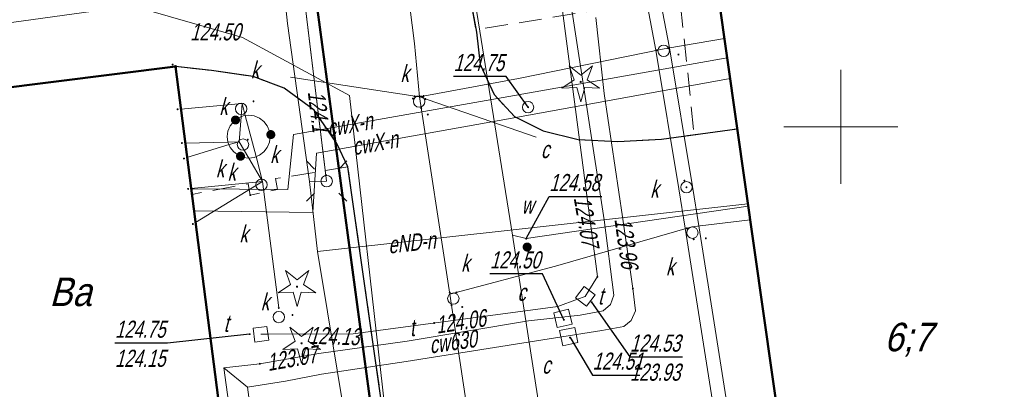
# Model space of a CAD drawing. Extents: x 7463256 to 7464485, y 5957341 to 5958260.
# Tile 24 of 256: x 7463364 to 7463407, y 5957438 to 5957455. Entities that reach past the tile are written whole.
import ezdxf
from ezdxf.enums import TextEntityAlignment as Align

# ---------------------------------------------------------------- set-up
doc = ezdxf.new("R2010")
doc.units = 0
doc.header["$MEASUREMENT"] = 0
for name, pattern in [('1.5_0.5', [2, 1.5, -0.5]), ('l219_500', [0]), ('mz1.0_0.5', [1.5, 1, -0.5])]:
    doc.linetypes.add(name, pattern=pattern)
doc.layers.get('0').update_dxf_attribs({"color": 2, "linetype": 'CONTINUOUS', "lineweight": 5})
for name, color, linetype in [('210-Oznaczenie użytku', 7, 'CONTINUOUS'), ('219-Linia granicy', 7, 'CONTINUOUS'), ('312-Budynek (powierzchnia)', 7, 'CONTINUOUS'), ('312-Numer ewidencyjny budynku', 7, 'CONTINUOUS'), ('chodnik (powierzchnia)', 7, 'CONTINUOUS'), ('drzewo iglaste (punkt)', 7, 'CONTINUOUS'), ('jezdnia (powierzchnia)', 7, 'CONTINUOUS'), ('komora podziemna - przewód kanalizacyjny (powierzchnia)', 7, 'CONTINUOUS'), ('krawężnik (linia)', 7, 'CONTINUOUS'), ('latarnia na słupie lub maszcie (punkt)', 7, 'CONTINUOUS'), ('przewód ciepłowniczy (linia)', 7, 'CONTINUOUS'), ('przewód ciepłowniczy (linia)-Atr1', 7, 'CONTINUOUS'), ('przewód elektroenergetyczny (linia)', 7, 'CONTINUOUS'), ('przewód elektroenergetyczny (linia)-Atr1', 7, 'CONTINUOUS'), ('przewód kanalizacyjny (linia)', 7, 'CONTINUOUS'), ('przewód telekomunikacyjny (linia)', 7, 'CONTINUOUS'), ('przewód telekomunikacyjny (linia)-Atr1', 7, 'CONTINUOUS'), ('przewód wodociągowy (linia)', 7, 'CONTINUOUS'), ('Punkt budynku', 7, 'CONTINUOUS'), ('punkt o określonej wysokości (sieć ciepłownicza)', 7, 'CONTINUOUS'), ('punkt o określonej wysokości (sieć ciepłownicza)-Atr2', 7, 'CONTINUOUS'), ('punkt o określonej wysokości (sieć elektroenergetyczna)', 7, 'CONTINUOUS'), ('punkt o określonej wysokości (sieć elektroenergetyczna)-Atr2', 7, 'CONTINUOUS'), ('punkt o określonej wysokości (sieć kanalizacyjna)', 7, 'CONTINUOUS'), ('punkt o określonej wysokości (sieć telekomunikacyjna)', 7, 'CONTINUOUS'), ('punkt o określonej wysokości (sieć telekomunikacyjna)-Atr2', 7, 'CONTINUOUS'), ('punkt o określonej wysokości (sieć telekomunikacyjna)-Atr3', 7, 'CONTINUOUS'), ('punkt o określonej wysokości (sieć wodociągowa)', 7, 'CONTINUOUS'), ('punkt o określonej wysokości (sieć wodociągowa)-Atr2', 7, 'CONTINUOUS'), ('punkt wysokościowy sztuczny', 7, 'CONTINUOUS'), ('punkt wysokościowy sztuczny-Atr2', 7, 'CONTINUOUS'), ('studzienka - przewód ciepłowniczy (powierzchnia)', 7, 'CONTINUOUS'), ('studzienka - przewód ciepłowniczy (powierzchnia)-Atr17', 7, 'CONTINUOUS'), ('studzienka - przewód telekomunikacyjny (powierzchnia)', 7, 'CONTINUOUS'), ('studzienka - przewód telekomunikacyjny (powierzchnia)-Atr17', 7, 'CONTINUOUS'), ('studzienka okrągła - przewód ciepłowniczy (punkt)', 7, 'CONTINUOUS'), ('studzienka okrągła - przewód ciepłowniczy (punkt)-Atr17', 7, 'CONTINUOUS'), ('studzienka okrągła - przewód kanalizacyjny (punkt)', 7, 'CONTINUOUS'), ('studzienka okrągła - przewód kanalizacyjny (punkt)-Atr17', 7, 'CONTINUOUS'), ('słup (punkt)', 7, 'CONTINUOUS'), ('Wstawianie ramki sekcyjnej z opisem', 7, 'CONTINUOUS'), ('właz okrągły - siec kanalizacyjna (punkt)', 7, 'CONTINUOUS'), ('właz okrągły - siec kanalizacyjna (punkt)-Atr17', 7, 'CONTINUOUS'), ('zasuwa - siec kanalizacyjna (punkt)', 7, 'CONTINUOUS'), ('zasuwa - siec kanalizacyjna (punkt)-Atr17', 7, 'CONTINUOUS'), ('zasuwa - siec wodociągowa (punkt)', 7, 'CONTINUOUS'), ('zasuwa - siec wodociągowa (punkt)-Atr17', 7, 'CONTINUOUS')]:
    doc.layers.add(name, color=color, linetype=linetype)
doc.styles.get("Standard").update_dxf_attribs({"font": 'txt', "width": 0.75})

# ---------------------------------------------------------------- blocks, each defined once
blk = doc.blocks.new('PW02')
at = {"linetype": 'Continuous', "lineweight": 13}
h = blk.add_hatch(color=0, dxfattribs=at)
edge = h.paths.add_edge_path()
edge.add_arc((0, 0), 0.045, 0, 360)
blk = doc.blocks.new('PW01')
at = {"linetype": 'Continuous', "lineweight": 13}
h = blk.add_hatch(color=0, dxfattribs=at)
edge = h.paths.add_edge_path()
edge.add_arc((0, 0), 0.045, 0, 360)
blk = doc.blocks.new('US25')
at = {"linetype": 'Continuous', "lineweight": 0}
h = blk.add_hatch(color=0, dxfattribs=at)
edge = h.paths.add_edge_path()
edge.add_arc((0, 0), 0.2, 0, 360)
blk = doc.blocks.new('US15')
at = {"color": 0, "linetype": 'Continuous', "lineweight": 13}
blk.add_circle((0, 0), 0.25, dxfattribs=at)
blk = doc.blocks.new('US22')
at = {"color": 0, "linetype": 'Continuous', "lineweight": 13}
blk.add_circle((0, 0), 0.25, dxfattribs=at)
blk = doc.blocks.new('OP011')
at = {"linetype": 'Continuous', "lineweight": 13}
h = blk.add_hatch(color=0, dxfattribs=at)
edge = h.paths.add_edge_path()
edge.add_arc((0, 0), 0.05, 0, 360)
at = {"color": 0, "linetype": 'Continuous', "lineweight": 13}
for p, q in [((-0.283, 0.093), (-0.512, 0.706)), ((-0.512, 0.706), (0, 0.299)), ((0, 0.299), (0.512, 0.706)), ((0.512, 0.706), (0.283, 0.093)), ((-0.828, -0.268), (-0.283, 0.093)), ((0.283, 0.093), (0.828, -0.268)), ((-0.175, -0.24), (-0.828, -0.268)), ((0, -0.87), (-0.175, -0.24)), ((0.175, -0.24), (0, -0.87)), ((0.828, -0.268), (0.175, -0.24))]:
    blk.add_line(p, q, dxfattribs=at)
blk = doc.blocks.new('SM04')
at = {"color": 0, "linetype": 'Continuous', "lineweight": 13}
blk.add_circle((0, 0), 0.25, dxfattribs=at)
blk = doc.blocks.new('SM011')
at = {"color": 0, "linetype": 'Continuous', "lineweight": 13}
for p, q in [((-0.53, 0.531), (-0.883, 0.884)), ((0.531, 0.531), (0.884, 0.884)), ((-0.53, -0.53), (-0.883, -0.883)), ((0.531, -0.53), (0.884, -0.883))]:
    blk.add_line(p, q, dxfattribs=at)
blk = doc.blocks.new('PUNKTBUD')
at = {"color": 0}
blk.add_circle((0, 0), 0.045, dxfattribs=at)

msp = doc.modelspace()

# ---------------------------------------------------------------- linework, layer by layer
at = {"layer": '219-Linia granicy', "color": 3, "linetype": 'l219_500', "lineweight": 50, "flags": 128}
msp.add_lwpolyline([(7463389.534, 5957362.419), (7463373.25, 5957483.26)], dxfattribs=at)
at = {"layer": '312-Budynek (powierzchnia)', "color": 7, "linetype": 'Continuous', "lineweight": 50, "flags": 128}
for points in [[(7463399.79, 5957419.5), (7463394.62, 5957455.81)], [(7463352.06, 5957450.29), (7463370.8, 5957452.64)], [(7463370.8, 5957452.64), (7463381.66, 5957368.44)]]:
    msp.add_lwpolyline(points, dxfattribs=at)
at = {"layer": 'chodnik (powierzchnia)', "color": 7, "linetype": 'mz1.0_0.5', "lineweight": 18, "flags": 128}
for points in [[(7463407.4, 5957457.64), (7463394.62, 5957455.81), (7463395.46, 5957449.91), (7463393.57, 5957449.66), (7463392.93, 5957455.71), (7463383.99, 5957454.26), (7463383.6, 5957456.41), (7463392.69, 5957457.83), (7463392.42, 5957459.31), (7463392.07, 5957461.88), (7463391.5, 5957467.67), (7463393.52, 5957467.87), (7463394.32, 5957461.9), (7463393.6, 5957461.77), (7463394.06, 5957458.64), (7463406.83, 5957460.31), (7463406.93, 5957459.46), (7463415.77, 5957459.46), (7463415.95, 5957457.98)], [(7463378.37, 5957448.24), (7463375.2, 5957447.73), (7463375.29, 5957447.26), (7463374.09, 5957447.01), (7463374, 5957447.5), (7463371.52, 5957447.04), (7463370.8, 5957452.64), (7463372.39, 5957452.47), (7463374.22, 5957452.2), (7463375.58, 5957451.7), (7463376.89, 5957450.73), (7463377.89, 5957449.27)]]:
    msp.add_lwpolyline(points, close=True, dxfattribs=at)
at = {"layer": 'jezdnia (powierzchnia)', "color": 7, "linetype": '1.5_0.5', "lineweight": 18, "flags": 128}
for points in [[(7463317.15, 5957348.145), (7463316.98, 5957349.48), (7463316.09, 5957356.08), (7463314.64, 5957367.19), (7463312.31, 5957384.69), (7463310.67, 5957397.23), (7463309.43, 5957406.17), (7463308.8, 5957411.03), (7463306.95, 5957425.69), (7463305.51, 5957436.41), (7463304.26, 5957446.16), (7463304.38, 5957447.86), (7463305.82, 5957457.8), (7463307.03, 5957465.62), (7463307.44, 5957469.04), (7463307.82, 5957471.16), (7463307.71, 5957472.78), (7463307.08, 5957474.42), (7463306.28, 5957475.73), (7463305.44, 5957476.74), (7463304.35, 5957477.51), (7463303.02, 5957477.94), (7463301.78, 5957477.85), (7463293.48, 5957476.69), (7463293.12, 5957475.87), (7463292.56, 5957481.3), (7463293.01, 5957480.62), (7463293.46, 5957480.66), (7463297.18, 5957481.24), (7463299.29, 5957481.6), (7463301.7, 5957482.22), (7463304.23, 5957483.67), (7463305.89, 5957485.29), (7463306.79, 5957486.78), (7463307.25, 5957488.46), (7463307.52, 5957491.77), (7463307.44, 5957494.14), (7463307.2, 5957496.1), (7463306.84, 5957497.89), (7463306.28, 5957499.68), (7463304.95, 5957501.72), (7463303.39, 5957503.29), (7463301.53, 5957504.45), (7463299.2, 5957504.96), (7463293.5, 5957504.96), (7463293.07, 5957515.5), (7463293.78, 5957515.59), (7463293.5, 5957520.58), (7463297.97, 5957520.69), (7463298.86, 5957516.34), (7463313.8, 5957518.19), (7463320.35, 5957513.68), (7463324.83, 5957514.29), (7463326.27, 5957514.95), (7463327.24, 5957515.82), (7463327.78, 5957516.85), (7463328.17, 5957518.13), (7463328.22, 5957519.49), (7463327.98, 5957520.49), (7463334.04, 5957522.29), (7463334.26, 5957521.17), (7463334.47, 5957515.53), (7463334.96, 5957509.14), (7463331.86, 5957508.71), (7463328.98, 5957507.82), (7463326.23, 5957506.61), (7463322.8, 5957504.55), (7463320.49, 5957503.06), (7463317.44, 5957500.73), (7463314.91, 5957498.4), (7463313.52, 5957495), (7463313.56, 5957493.1), (7463314.2, 5957490.79), (7463314.69, 5957489.82), (7463315.66, 5957488.74), (7463317.14, 5957487.49), (7463318.24, 5957486.71), (7463319.58, 5957486.11), (7463320.96, 5957485.64), (7463322.31, 5957485.45), (7463323.85, 5957485.64), (7463350.52, 5957491.84), (7463365.92, 5957495.63), (7463369.89, 5957497.05), (7463375.06, 5957499.48), (7463379.1, 5957502.37), (7463379.18, 5957503.49), (7463388.59, 5957504.66), (7463393.52, 5957467.87), (7463387.09, 5957467.63), (7463385.7, 5957467.02), (7463384.19, 5957464.97), (7463383.43, 5957463.28), (7463383.02, 5957461.27), (7463383.11, 5957459.02), (7463384.02, 5957454.15), (7463384.17, 5957452.74), (7463384.79, 5957451.42), (7463385.69, 5957450.45), (7463386.94, 5957449.82), (7463388.48, 5957449.44), (7463390.22, 5957449.36), (7463392.13, 5957449.46), (7463395.46, 5957449.91), (7463399.79, 5957419.5), (7463393.78, 5957418.91), (7463391.05, 5957417.47), (7463389.36, 5957415.11), (7463389.25, 5957413.55), (7463389.75, 5957410.62), (7463390.28, 5957406.09), (7463390.42, 5957406.11), (7463392.05, 5957393.37), (7463397.04, 5957394.01), (7463400.808, 5957364.642)], [(7463329.141, 5957350.51), (7463330.63, 5957355.25), (7463328.42, 5957372.19), (7463325.43, 5957377.32), (7463324.22, 5957377.16), (7463323.42, 5957383.39), (7463322.38, 5957385.4), (7463319.58, 5957407.75), (7463319.55, 5957408.98), (7463319.88, 5957410.68), (7463322.02, 5957417.33), (7463322.13, 5957418.67), (7463320.6, 5957429.73), (7463321.05, 5957429.68), (7463320.59, 5957434.07), (7463320.14, 5957438.22), (7463320.46, 5957444.39), (7463322.03, 5957446.93), (7463338.98, 5957449.01), (7463340.18, 5957448.56), (7463341.33, 5957447.81), (7463342.07, 5957447.01), (7463342.75, 5957445.78), (7463346.72, 5957437.04), (7463353.65, 5957437.78), (7463352.06, 5957450.29), (7463370.8, 5957452.64), (7463372.39, 5957452.47)], [(7463372.39, 5957452.47), (7463374.22, 5957452.2), (7463375.58, 5957451.7), (7463376.89, 5957450.73), (7463377.89, 5957449.27), (7463378.37, 5957448.24), (7463382.78, 5957417.44), (7463386.32, 5957390.95), (7463386.83, 5957388.13), (7463387.6, 5957380.85), (7463388.06, 5957377.86), (7463388.24, 5957376), (7463388.98, 5957369.97), (7463387.82, 5957366.7), (7463385.15, 5957364.12), (7463383.58, 5957363.54), (7463381.67, 5957363.31), (7463380.06, 5957363.73), (7463378.96, 5957364.72), (7463378.15, 5957366.17), (7463377.74, 5957367.94), (7463365.88, 5957366.44), (7463367.021, 5957357.98)]]:
    msp.add_lwpolyline(points, dxfattribs=at)
at = {"layer": 'komora podziemna - przewód kanalizacyjny (powierzchnia)', "color": 34, "linetype": 'Continuous', "lineweight": 18, "flags": 128}
msp.add_lwpolyline([(7463374.02, 5957450.51), (7463374.26, 5957450.48), (7463374.49, 5957450.38), (7463374.68, 5957450.23), (7463374.83, 5957450.04), (7463374.93, 5957449.81), (7463374.96, 5957449.57), (7463374.93, 5957449.33), (7463374.83, 5957449.1), (7463374.68, 5957448.91), (7463374.49, 5957448.76), (7463374.26, 5957448.66), (7463374.02, 5957448.63), (7463373.78, 5957448.66), (7463373.55, 5957448.76), (7463373.36, 5957448.91), (7463373.21, 5957449.1), (7463373.11, 5957449.33), (7463373.08, 5957449.57), (7463373.11, 5957449.81), (7463373.21, 5957450.04), (7463373.36, 5957450.23), (7463373.55, 5957450.38), (7463373.78, 5957450.48)], close=True, dxfattribs=at)
at = {"layer": 'krawężnik (linia)', "color": 7, "linetype": 'Continuous', "lineweight": 25, "flags": 128}
for points in [[(7463393.52, 5957467.87), (7463387.09, 5957467.63), (7463385.7, 5957467.02), (7463384.19, 5957464.97), (7463383.43, 5957463.28), (7463383.02, 5957461.27), (7463383.11, 5957459.02), (7463384.02, 5957454.15), (7463384.17, 5957452.74), (7463384.79, 5957451.42), (7463385.69, 5957450.45), (7463386.94, 5957449.82), (7463388.48, 5957449.44), (7463390.22, 5957449.36), (7463392.13, 5957449.46), (7463395.46, 5957449.91)], [(7463382.78, 5957417.44), (7463378.37, 5957448.24), (7463377.89, 5957449.27), (7463376.89, 5957450.73), (7463375.58, 5957451.7), (7463374.22, 5957452.2), (7463372.39, 5957452.47), (7463370.8, 5957452.64)]]:
    msp.add_lwpolyline(points, dxfattribs=at)
at = {"layer": 'przewód ciepłowniczy (linia)', "color": 212, "linetype": 'Continuous', "lineweight": 18, "flags": 128}
for points in [[(7463389.26, 5957454.79), (7463389.62, 5957451.46), (7463390.43, 5957446.05), (7463390.88, 5957442.91), (7463390.99, 5957441.93), (7463390.8, 5957441.51), (7463390.48, 5957441.24), (7463389.52, 5957441.07), (7463387.48, 5957440.75), (7463380.93, 5957439.71), (7463377.22, 5957439.16), (7463375.64, 5957438.85), (7463373.96, 5957438.59), (7463372.93, 5957439.43), (7463374.51, 5957439.61), (7463377.1, 5957440.06), (7463380.98, 5957440.61), (7463386.3, 5957441.49), (7463388.57, 5957441.74), (7463389.57, 5957441.93), (7463389.9, 5957442.21), (7463390.04, 5957442.62), (7463389.62, 5957445.92), (7463388.15, 5957455.41)], [(7463395.02, 5957453.03), (7463385.19, 5957451.29), (7463375.98, 5957449.67), (7463375.74, 5957447.25), (7463371.49, 5957447.28)], [(7463395.15, 5957452.12), (7463385.42, 5957450.35), (7463376.99, 5957448.84), (7463376.83, 5957446.24), (7463371.62, 5957446.32)]]:
    msp.add_lwpolyline(points, dxfattribs=at)
msp.add_lwpolyline([(7463373.96, 5957438.59), (7463374.51, 5957434.53), (7463373.69, 5957433.89), (7463372.93, 5957439.43)], close=True, dxfattribs=at)
at = {"layer": 'przewód elektroenergetyczny (linia)', "color": 1, "linetype": 'Continuous', "lineweight": 18, "flags": 128}
for points in [[(7463364.57, 5957472.42), (7463371.42, 5957476.29), (7463372.24, 5957475.88), (7463372.76, 5957475.53), (7463372.86, 5957475.16), (7463373.55, 5957472.82), (7463374.88, 5957462.47), (7463375.72, 5957454.53), (7463376.69, 5957447.61), (7463377.44, 5957447.62)], [(7463372.86, 5957475.16), (7463374.28, 5957473.62), (7463377.44, 5957447.62)], [(7463377.41, 5957447.87), (7463374.28, 5957473.62)], [(7463377.44, 5957447.62), (7463376.69, 5957447.61), (7463377.04, 5957444.54), (7463378.34, 5957436.69), (7463379.86, 5957426.93), (7463381.52, 5957418.06), (7463382.18, 5957413.67), (7463383.6, 5957404.85), (7463383.02, 5957403.87), (7463383.34, 5957401.69), (7463384.31, 5957395.37), (7463385.35, 5957388.93), (7463385.82, 5957384.67), (7463386.76, 5957378.23), (7463388.23, 5957368.33), (7463388.57, 5957364.98), (7463388.916, 5957362.297)], [(7463377.04, 5957444.54), (7463395.93, 5957446.62)]]:
    msp.add_lwpolyline(points, dxfattribs=at)
at = {"layer": 'przewód kanalizacyjny (linia)', "color": 34, "linetype": 'Continuous', "lineweight": 18, "flags": 128}
for points in [[(7463323.78, 5957478.48), (7463347, 5957481.25), (7463353.98, 5957482.11), (7463370.95, 5957483.71), (7463377.87, 5957484.41), (7463377.93, 5957483.85), (7463378.71, 5957476.92), (7463379.66, 5957468.01), (7463380.87, 5957457), (7463381.29, 5957453.65), (7463381.51, 5957451.31), (7463382.85, 5957442.66), (7463383.6, 5957437.62), (7463385.45, 5957425.41), (7463387.34, 5957413.45), (7463403.33, 5957414.57), (7463416.04, 5957415.53), (7463432.38, 5957416.54), (7463433.79, 5957416.63)], [(7463414.16, 5957419.14), (7463397.9, 5957416.24), (7463395.55, 5957430.58), (7463393.17, 5957445.56), (7463392.89, 5957447.28), (7463391.89, 5957453.36), (7463391.18, 5957457.09), (7463371.9, 5957455.43), (7463371.87, 5957455.73), (7463371.84, 5957456.03), (7463391.66, 5957457.73), (7463392.48, 5957453.46), (7463393.49, 5957447.38), (7463393.77, 5957445.66), (7463396.15, 5957430.68), (7463398.4, 5957416.94), (7463414.08, 5957419.74)], [(7463307.78, 5957446.04), (7463328.48, 5957449.51), (7463344.81, 5957452.26), (7463349.13, 5957452.73), (7463358.08, 5957453.81), (7463371.87, 5957455.73)], [(7463394.9, 5957453.87), (7463392.42, 5957453.45), (7463392.18, 5957453.41)], [(7463392.18, 5957453.41), (7463385.86, 5957452.12), (7463381.51, 5957451.31)], [(7463375.86, 5957452.18), (7463381.51, 5957451.31), (7463386.64, 5957449.54)], [(7463371.04, 5957450.78), (7463373.73, 5957451.02), (7463373.87, 5957450.49), (7463374.35, 5957448.7), (7463374.63, 5957447.61), (7463375.34, 5957442.06)], [(7463374.63, 5957447.61), (7463374.02, 5957448.63), (7463373.6, 5957449.34), (7463373.69, 5957450.44), (7463373.73, 5957451.02)], [(7463371.23, 5957449.29), (7463373.11, 5957449.33), (7463373.6, 5957449.34), (7463373.16, 5957449.22), (7463371.31, 5957448.65)], [(7463371.68, 5957445.81), (7463374.63, 5957447.61), (7463371.49, 5957447.29)], [(7463393.47, 5957445.61), (7463396.03, 5957445.93)], [(7463382.85, 5957442.66), (7463387.48, 5957443.89), (7463393.47, 5957445.61)]]:
    msp.add_lwpolyline(points, dxfattribs=at)
at = {"layer": 'przewód telekomunikacyjny (linia)', "color": 30, "linetype": 'Continuous', "lineweight": 18, "flags": 128}
msp.add_lwpolyline([(7463374.55, 5957440.91), (7463374.86, 5957440.91), (7463378.6, 5957440.92), (7463387.59, 5957442.13), (7463388.45, 5957442.44), (7463388.79, 5957442.56), (7463388.95, 5957442.83), (7463389.33, 5957443.44), (7463381.32, 5957504.15)], dxfattribs=at)
at = {"layer": 'przewód wodociągowy (linia)', "color": 5, "linetype": 'Continuous', "lineweight": 18, "flags": 128}
for points in [[(7463391.38, 5957406.23), (7463390.38, 5957413.18), (7463389.07, 5957422.08), (7463387.18, 5957435.11), (7463385.6, 5957445.25), (7463383.85, 5957456.12), (7463383.39, 5957459.41), (7463382.62, 5957469.41), (7463381.86, 5957478.34), (7463380.74, 5957491.27), (7463379.75, 5957503.36)], [(7463365.65, 5957456.26), (7463373.75, 5957453.91), (7463378.44, 5957451.37), (7463379.98, 5957437.81), (7463381.37, 5957426), (7463382.94, 5957414.64), (7463392.09, 5957414.68), (7463406.72, 5957416.71), (7463422.96, 5957418.78), (7463423.35, 5957411.05), (7463423.88, 5957397.19), (7463424.59, 5957382.15), (7463425.05, 5957376.31), (7463425.322, 5957369.477)], [(7463385.6, 5957445.25), (7463386.2, 5957445.1), (7463395.94, 5957446.52)]]:
    msp.add_lwpolyline(points, dxfattribs=at)
at = {"layer": 'punkt o określonej wysokości (sieć ciepłownicza)-Atr2', "color": 7, "flags": 128}
for points in [[(7463386.28, 5957450.86), (7463385.32, 5957452.21), (7463383.012, 5957452.21)], [(7463387.85, 5957441.54), (7463386.91, 5957443.56), (7463384.606, 5957443.56)], [(7463388.12, 5957440.76), (7463389.11, 5957439.12), (7463391.185, 5957439.12)]]:
    msp.add_lwpolyline(points, dxfattribs=at)
at = {"layer": 'punkt o określonej wysokości (sieć telekomunikacyjna)-Atr2', "color": 7, "flags": 128}
for points in [[(7463389.07, 5957442.31), (7463390.75, 5957439.91), (7463393.058, 5957439.91)], [(7463374.06, 5957440.91), (7463370.46, 5957440.52), (7463368.152, 5957440.52)]]:
    msp.add_lwpolyline(points, dxfattribs=at)
at = {"layer": 'punkt o określonej wysokości (sieć wodociągowa)-Atr2', "color": 7, "flags": 128}
msp.add_lwpolyline([(7463386.2, 5957445.1), (7463387.21, 5957446.95), (7463389.518, 5957446.95)], dxfattribs=at)
at = {"layer": 'studzienka - przewód ciepłowniczy (powierzchnia)', "color": 212, "linetype": 'Continuous', "lineweight": 18, "flags": 128}
for points in [[(7463387.41, 5957441.85), (7463388.06, 5957442), (7463388.21, 5957441.35), (7463387.55, 5957441.2)], [(7463387.66, 5957441.07), (7463388.33, 5957441.2), (7463388.46, 5957440.54), (7463387.8, 5957440.4)]]:
    msp.add_lwpolyline(points, close=True, dxfattribs=at)
at = {"layer": 'studzienka - przewód telekomunikacyjny (powierzchnia)', "color": 30, "linetype": 'Continuous', "lineweight": 18, "flags": 128}
for points in [[(7463388.36, 5957442.51), (7463388.74, 5957443), (7463389.22, 5957442.63), (7463388.84, 5957442.14)], [(7463374.21, 5957441.17), (7463374.81, 5957441.25), (7463374.9, 5957440.65), (7463374.29, 5957440.56)]]:
    msp.add_lwpolyline(points, close=True, dxfattribs=at)
at = {"layer": 'Wstawianie ramki sekcyjnej z opisem', "color": 7, "linetype": 'Continuous', "lineweight": 13, "flags": 128}
for points in [[(7463400, 5957447.5), (7463400, 5957452.5)], [(7463397.5, 5957450), (7463402.5, 5957450)]]:
    msp.add_lwpolyline(points, dxfattribs=at)

# ---------------------------------------------------------------- block references
at = {"layer": 'drzewo iglaste (punkt)', "color": 94, "linetype": 'Continuous', "lineweight": 13}
for p in [(7463388.59, 5957451.97), (7463376.14, 5957442.99), (7463376.34, 5957440.51)]:
    msp.add_blockref('OP011', p, dxfattribs=at)
at = {"layer": 'latarnia na słupie lub maszcie (punkt)', "color": 7, "linetype": 'Continuous', "lineweight": 18}
msp.add_blockref('SM011', (7463377.44, 5957447.62), dxfattribs=at)
at = {"layer": 'Punkt budynku', "color": 5, "linetype": 'Continuous', "lineweight": 18}
msp.add_blockref('PUNKTBUD', (7463370.8, 5957452.64), dxfattribs=at)
at = {"layer": 'punkt o określonej wysokości (sieć ciepłownicza)', "color": 212, "linetype": 'Continuous', "lineweight": 13}
for p in [(7463386.28, 5957450.86), (7463390.88, 5957442.91), (7463387.85, 5957441.54), (7463388.12, 5957440.76), (7463374.51, 5957439.61)]:
    msp.add_blockref('PW01', p, dxfattribs=at)
at = {"layer": 'punkt o określonej wysokości (sieć elektroenergetyczna)', "color": 1, "linetype": 'Continuous', "lineweight": 13, "rotation": 276.93}
msp.add_blockref('PW01', (7463377.41, 5957447.88), dxfattribs=at)
at = {"layer": 'punkt o określonej wysokości (sieć kanalizacyjna)', "color": 34, "linetype": 'Continuous', "lineweight": 13, "rotation": 9.599}
msp.add_blockref('PW01', (7463392.42, 5957453.45), dxfattribs=at)
at = {"layer": 'punkt o określonej wysokości (sieć kanalizacyjna)', "color": 34, "linetype": 'Continuous', "lineweight": 13}
for p in [(7463391.93, 5957453.36), (7463392.88, 5957453.17), (7463381.3, 5957451.34), (7463381.69, 5957451.35), (7463374.23, 5957451.12), (7463381.23, 5957451.24), (7463381.78, 5957451.22), (7463370.9, 5957450.77), (7463381.59, 5957450.82), (7463381.88, 5957450.54), (7463371.09, 5957449.29), (7463373.98, 5957449.44), (7463371.18, 5957448.61), (7463393.14, 5957447.64), (7463371.36, 5957447.28), (7463374.09, 5957447.01), (7463393.23, 5957447.35), (7463371.57, 5957445.74), (7463393.25, 5957445.55), (7463393.55, 5957445.07), (7463394.08, 5957445.11), (7463382.84, 5957442.73), (7463383.14, 5957442.74), (7463375.34, 5957442.06), (7463375.94, 5957441.75), (7463382.92, 5957442.18), (7463383.39, 5957442.1)]:
    msp.add_blockref('PW01', p, dxfattribs=at)
at = {"layer": 'punkt o określonej wysokości (sieć telekomunikacyjna)', "color": 30, "linetype": 'Continuous', "lineweight": 13}
for p in [(7463389.32, 5957443.42), (7463389.07, 5957442.31), (7463382.16, 5957441.4), (7463374.06, 5957440.91), (7463376.48, 5957440.91)]:
    msp.add_blockref('PW01', p, dxfattribs=at)
at = {"layer": 'punkt o określonej wysokości (sieć wodociągowa)', "color": 5, "linetype": 'Continuous', "lineweight": 13, "rotation": 102.75}
msp.add_blockref('PW01', (7463386.2, 5957445.1), dxfattribs=at)
at = {"layer": 'punkt wysokościowy sztuczny', "color": 7, "linetype": 'Continuous', "lineweight": 13}
msp.add_blockref('PW02', (7463370.68, 5957452.73), dxfattribs=at)
at = {"layer": 'studzienka okrągła - przewód ciepłowniczy (punkt)', "color": 212, "linetype": 'Continuous', "lineweight": 18}
msp.add_blockref('US15', (7463386.28, 5957450.86), dxfattribs=at)
at = {"layer": 'studzienka okrągła - przewód kanalizacyjny (punkt)', "color": 34, "linetype": 'Continuous', "lineweight": 18}
for p in [(7463392.23, 5957453.33), (7463381.5, 5957451.11), (7463373.69, 5957450.79), (7463374.58, 5957447.46), (7463393.23, 5957447.35), (7463393.49, 5957445.36), (7463383, 5957442.47), (7463375.34, 5957441.66)]:
    msp.add_blockref('US15', p, dxfattribs=at)
at = {"layer": 'słup (punkt)', "color": 7, "linetype": 'Continuous', "lineweight": 18, "rotation": 94.78}
msp.add_blockref('SM04', (7463377.44, 5957447.62), dxfattribs=at)
at = {"layer": 'właz okrągły - siec kanalizacyjna (punkt)', "color": 7, "linetype": 'Continuous', "lineweight": 18}
msp.add_blockref('US22', (7463373.77, 5957449.22), dxfattribs=at)
at = {"layer": 'zasuwa - siec kanalizacyjna (punkt)', "color": 7, "linetype": 'Continuous', "lineweight": 13}
for p, rotation in [((7463373.44, 5957450.3), 10.01), ((7463374.99, 5957449.66), 6.849999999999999), ((7463373.66, 5957448.71), 10.43)]:
    msp.add_blockref('US25', p, dxfattribs=dict(at, rotation=rotation))
at = {"layer": 'zasuwa - siec wodociągowa (punkt)', "color": 7, "linetype": 'Continuous', "lineweight": 13, "rotation": 102.75}
msp.add_blockref('US25', (7463386.24, 5957444.73), dxfattribs=at)

# ---------------------------------------------------------------- texts
at = {"layer": '210-Oznaczenie użytku', "color": 3, "linetype": 'Continuous', "lineweight": 18, "oblique": 15, "width": 0.9}
msp.add_text('Ba', height=1.25, dxfattribs=at).set_placement((7463365.27, 5957442.14))
at = {"layer": '312-Numer ewidencyjny budynku', "color": 7, "linetype": 'Continuous', "lineweight": 18, "oblique": 15, "width": 0.9}
msp.add_text('6;7', height=1.25, dxfattribs=at).set_placement((7463401.91, 5957441.41), align=Align.TOP_LEFT)
at = {"layer": 'przewód ciepłowniczy (linia)-Atr1', "color": 212, "oblique": 15, "width": 0.72}
for s, rotation, p in [('cwX-n', 9.976, (7463377.46, 5957449.93)), ('cwX-n', 10.155, (7463378.57, 5957449.12)), ('cw630', 8.092, (7463381.94, 5957440.43))]:
    msp.add_text(s, height=0.75, rotation=rotation, dxfattribs=at).set_placement(p, align=Align.MIDDLE_LEFT)
at = {"layer": 'przewód elektroenergetyczny (linia)-Atr1', "color": 1, "oblique": 15, "width": 0.72}
msp.add_text('eND-n', height=0.75, rotation=6.22, dxfattribs=at).set_placement((7463380.17, 5957444.44))
at = {"layer": 'przewód telekomunikacyjny (linia)-Atr1', "color": 30, "oblique": 15, "width": 0.72}
msp.add_text('t', height=0.75, rotation=7.99, dxfattribs=at).set_placement((7463381.12, 5957440.8))
at = {"layer": 'punkt o określonej wysokości (sieć ciepłownicza)-Atr2', "color": 212, "oblique": 15, "width": 0.72}
for s, p in [('124.75', (7463383.012, 5957452.218)), ('124.50', (7463384.606, 5957443.567)), ('124.51', (7463389.11, 5957439.128))]:
    msp.add_text(s, height=0.75, dxfattribs=at).set_placement(p, align=Align.BOTTOM_LEFT)
for s, rotation, p in [('123.96', -81.844, (7463390.44, 5957446)), ('123.97', 9.857, (7463374.82, 5957439.66))]:
    msp.add_text(s, height=0.75, rotation=rotation, dxfattribs=at).set_placement(p, align=Align.MIDDLE_LEFT)
at = {"layer": 'punkt o określonej wysokości (sieć elektroenergetyczna)-Atr2', "color": 1, "oblique": 15, "width": 0.72}
msp.add_text('124.1', height=0.75, rotation=276.93, dxfattribs=at).set_placement((7463376.61, 5957451.53))
at = {"layer": 'punkt o określonej wysokości (sieć telekomunikacyjna)-Atr2', "color": 30, "oblique": 15, "width": 0.72}
for s, rotation, p in [('124.07', 279.82, (7463388.28, 5957446.88)), ('124.06', 8.64, (7463382.28, 5957440.93)), ('124.13', 358.17, (7463376.65, 5957440.49))]:
    msp.add_text(s, height=0.75, rotation=rotation, dxfattribs=at).set_placement(p)
for s, p in [('124.75', (7463368.152, 5957440.527)), ('124.53', (7463390.75, 5957439.918))]:
    msp.add_text(s, height=0.75, dxfattribs=at).set_placement(p, align=Align.BOTTOM_LEFT)
at = {"layer": 'punkt o określonej wysokości (sieć telekomunikacyjna)-Atr3', "color": 30, "oblique": 15, "width": 0.72}
for s, p in [('124.15', (7463368.152, 5957439.252)), ('123.93', (7463390.75, 5957438.643))]:
    msp.add_text(s, height=0.75, dxfattribs=at).set_placement(p, align=Align.BOTTOM_LEFT)
at = {"layer": 'punkt o określonej wysokości (sieć wodociągowa)-Atr2', "color": 5, "oblique": 15, "width": 0.72}
msp.add_text('124.58', height=0.75, dxfattribs=at).set_placement((7463387.21, 5957446.958), align=Align.BOTTOM_LEFT)
at = {"layer": 'punkt wysokościowy sztuczny-Atr2', "color": 7, "oblique": 15, "width": 0.72}
msp.add_text('124.50', height=0.75, dxfattribs=at).set_placement((7463371.45, 5957453.79))
at = {"layer": 'studzienka - przewód ciepłowniczy (powierzchnia)-Atr17', "color": 212, "oblique": 15, "width": 0.72}
for p in [(7463385.81, 5957442.37), (7463386.89, 5957439.18)]:
    msp.add_text('c', height=0.75, dxfattribs=at).set_placement(p)
at = {"layer": 'studzienka - przewód telekomunikacyjny (powierzchnia)-Atr17', "color": 30, "oblique": 15, "width": 0.72}
for p in [(7463389.35, 5957442.21), (7463372.92, 5957441.01)]:
    msp.add_text('t', height=0.75, dxfattribs=at).set_placement(p)
at = {"layer": 'studzienka okrągła - przewód ciepłowniczy (punkt)-Atr17', "color": 212, "oblique": 15, "width": 0.72}
msp.add_text('c', height=0.75, dxfattribs=at).set_placement((7463386.84, 5957448.63))
at = {"layer": 'studzienka okrągła - przewód kanalizacyjny (punkt)-Atr17', "color": 34, "oblique": 15, "width": 0.72}
for p in [(7463374.11, 5957452.12), (7463380.68, 5957451.97), (7463391.64, 5957446.9), (7463373.61, 5957444.93), (7463383.34, 5957443.65), (7463392.33, 5957443.49), (7463374.55, 5957441.96)]:
    msp.add_text('k', height=0.75, dxfattribs=at).set_placement(p)
at = {"layer": 'właz okrągły - siec kanalizacyjna (punkt)-Atr17', "color": 7, "oblique": 15, "width": 0.72}
msp.add_text('k', height=0.75, dxfattribs=at).set_placement((7463372.58, 5957447.79))
at = {"layer": 'zasuwa - siec kanalizacyjna (punkt)-Atr17', "color": 7, "oblique": 15, "width": 0.72}
for p in [(7463372.73, 5957450.52), (7463374.96, 5957448.41), (7463373.09, 5957447.64)]:
    msp.add_text('k', height=0.75, dxfattribs=at).set_placement(p)
at = {"layer": 'zasuwa - siec wodociągowa (punkt)-Atr17', "color": 7, "oblique": 15, "width": 0.72}
msp.add_text('w', height=0.75, dxfattribs=at).set_placement((7463385.99, 5957446.19))

doc.saveas('drawing.dxf')
